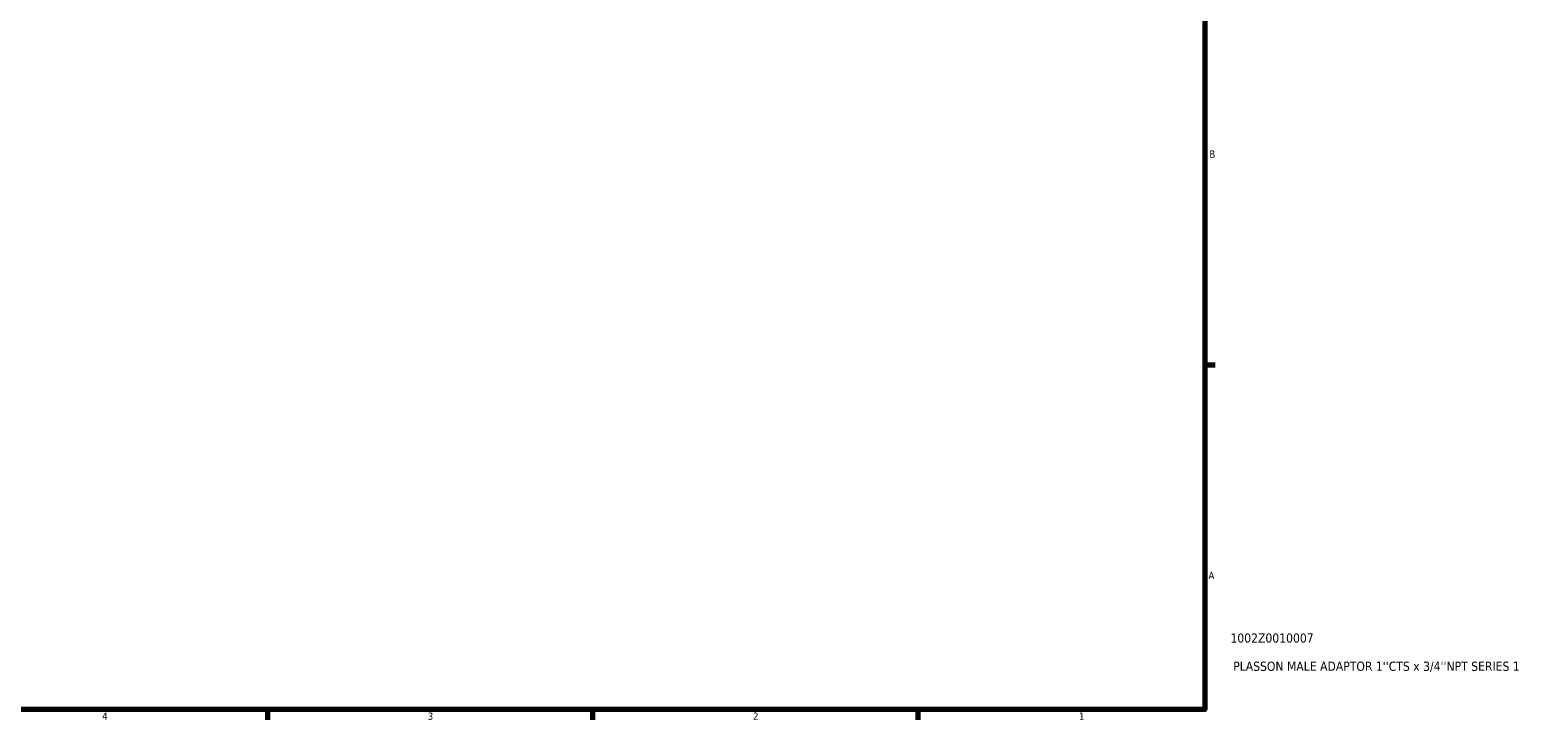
# Model space of a CAD drawing. Header units: inches. Extents: x -1.6 to 37.8, y -1.1 to 21.4.
# Tile 4 of 6: x 18.2 to 37.8, y 0.9 to 9.9. Entities that reach past the tile are written whole.
import ezdxf

# ---------------------------------------------------------------- set-up
doc = ezdxf.new("R2010")
doc.units = ezdxf.units.IN
doc.header["$MEASUREMENT"] = 0
doc.layers.add('Border (ANSI)', color=7, linetype='Continuous', lineweight=70)
doc.layers.add('Title (ANSI)', color=7, linetype='Continuous', lineweight=50)
doc.styles.add('Note Text (ANSI)', font='tahoma.ttf')
doc.styles.add('Text Style29', font='tahoma.ttf')

# ---------------------------------------------------------------- blocks, each defined once
blk = doc.blocks.new('Borders Default Border')
at = {"layer": 'Border (ANSI)'}
for p, q in [((33.5, 5.5), (33.634, 5.5)), ((21.25, 1), (21.25, 0.866)), ((25.5, 1), (25.5, 0.866)), ((29.75, 1), (29.75, 0.866))]:
    blk.add_line(p, q, dxfattribs=at)
at = {"layer": 'Border (ANSI)', "flags": 128}
blk.add_lwpolyline([(0.5, 1), (0.5, 21), (33.5, 21), (33.5, 1), (0.5, 1)], dxfattribs=at)
at = {"layer": 'Border (ANSI)', "color": 5, "true_color": 0x0000ff, "char_height": 0.0945, "attachment_point": 7, "style": 'Note Text (ANSI)'}
for s, insert in [('B', (33.558, 8.203)), ('A', (33.547, 2.703)), ('4', (19.092, 0.866)), ('3', (23.346, 0.864)), ('2', (27.596, 0.866)), ('1', (31.854, 0.866))]:
    blk.add_mtext(s, dxfattribs=dict(at, insert=insert))
blk = doc.blocks.new('Title Blocks ANSI - Large')
at = {"layer": 'Title (ANSI)', "color": 5, "true_color": 0x0000ff, "style": 'Text Style29'}
for tag, p in [('PART_NUMBER_001', (0.333, 0.873)), ('DESCRIPTION_001', (0.369, 0.505))]:
    blk.add_attdef(tag, p, '', height=0.12, dxfattribs=at)

msp = doc.modelspace()

# ---------------------------------------------------------------- block references
msp.add_blockref('Borders Default Border', (0, 0))
msp.add_blockref('Title Blocks ANSI - Large', (33.5, 1)).add_auto_attribs({'PART_NUMBER_001': '1002Z0010007', 'DESCRIPTION_001': "PLASSON MALE ADAPTOR 1''CTS x 3/4''NPT SERIES 1"})

doc.saveas('drawing.dxf')
